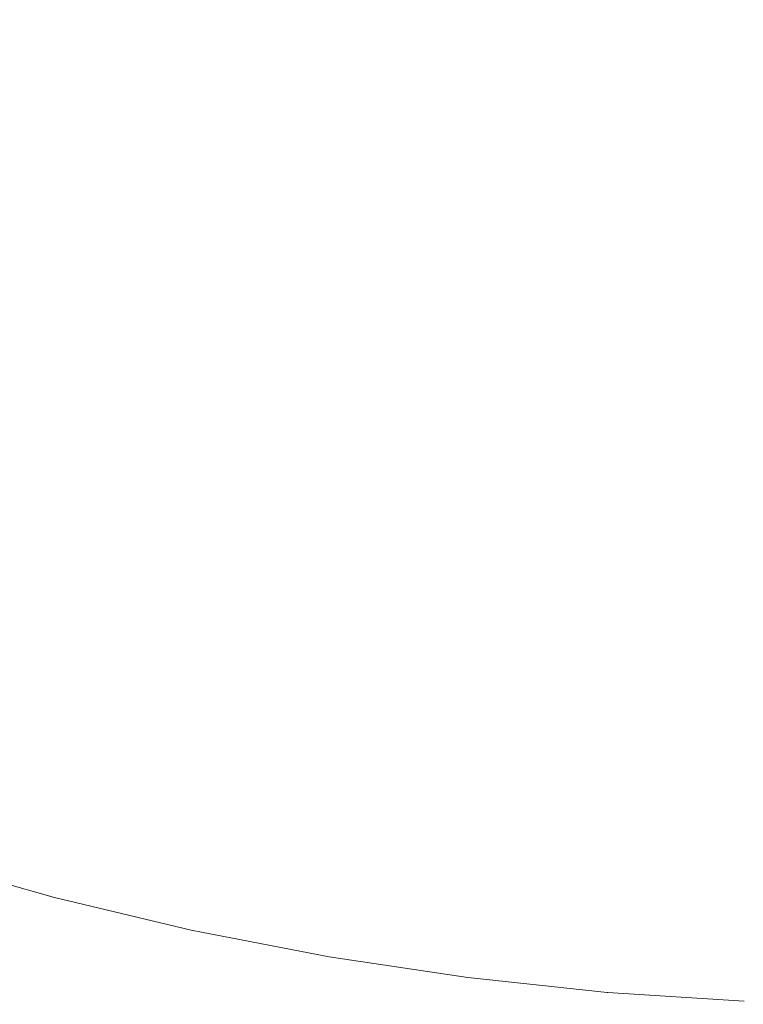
# Model space of a CAD drawing. Header units: centimetres. Extents: x -26 to 27.3, y -25.3 to -23.5.
# Tile 73 of 200: x -7.9431 to -7.8994, y -24.9599 to -24.9004. Entities that reach past the tile are written whole.
import ezdxf

# ---------------------------------------------------------------- set-up
doc = ezdxf.new("R2010")
doc.units = ezdxf.units.CM
doc.header["$LTSCALE"] = 2.54
doc.layers.add('Lucido design-1', color=7, linetype='Continuous')

# ---------------------------------------------------------------- blocks, each defined once
blk = doc.blocks.new('Gruppo-4-1')
at = {"color": 7, "linetype": 'Continuous', "lineweight": 9}
blk.add_3dface([(-25.890647, -23.559888, -349.282667), (-25.890647, -25.159888, -349.282667), (27.209353, -25.159888, -349.282667), (27.209353, -23.559888, -349.282667)], dxfattribs=at)
for points, invisible_edges in [([(-7.921044, -24.900932, -349.693006), (-7.927003, -24.899515, -349.693006), (-7.92605, -24.895854, -349.691235), (-7.920247, -24.897234, -349.691235)], 15), ([(-7.93398, -24.901386, -349.694931), (-7.939947, -24.899419, -349.694931), (-7.938713, -24.895928, -349.693006), (-7.932896, -24.897846, -349.693006)], 15), ([(-7.941151, -24.902829, -349.697008), (-7.947172, -24.900556, -349.697008), (-7.945824, -24.897201, -349.694931), (-7.939947, -24.899419, -349.694931)], 15), ([(-7.915031, -24.902095, -349.693006), (-7.921044, -24.900932, -349.693006), (-7.920247, -24.897234, -349.691235), (-7.914391, -24.898366, -349.691235)], 15), ([(-7.927936, -24.903098, -349.694931), (-7.93398, -24.901386, -349.694931), (-7.932896, -24.897846, -349.693006), (-7.927003, -24.899515, -349.693006)], 15), ([(-7.908973, -24.903001, -349.693006), (-7.915031, -24.902095, -349.693006), (-7.914391, -24.898366, -349.691235), (-7.908493, -24.899249, -349.691235)], 15), ([(-7.935039, -24.904843, -349.697008), (-7.941151, -24.902829, -349.697008), (-7.939947, -24.899419, -349.694931), (-7.93398, -24.901386, -349.694931)], 15), ([(-7.902883, -24.90365, -349.693006), (-7.908973, -24.903001, -349.693006), (-7.908493, -24.899249, -349.691235), (-7.902562, -24.899881, -349.691235)], 15), ([(-7.921824, -24.904551, -349.694931), (-7.927936, -24.903098, -349.694931), (-7.927003, -24.899515, -349.693006), (-7.921044, -24.900932, -349.693006)], 15), ([(-7.896771, -24.90404, -349.693006), (-7.902883, -24.90365, -349.693006), (-7.902562, -24.899881, -349.691235), (-7.89661, -24.90026, -349.691235)], 15), ([(-7.942325, -24.90615, -349.699231), (-7.948486, -24.903825, -349.699231), (-7.947172, -24.900556, -349.697008), (-7.941151, -24.902829, -349.697008)], 15), ([(-7.915657, -24.905744, -349.694931), (-7.921824, -24.904551, -349.694931), (-7.921044, -24.900932, -349.693006), (-7.915031, -24.902095, -349.693006)], 15), ([(-7.928847, -24.906597, -349.697008), (-7.935039, -24.904843, -349.697008), (-7.93398, -24.901386, -349.694931), (-7.927936, -24.903098, -349.694931)], 15), ([(-7.909444, -24.906674, -349.694931), (-7.915657, -24.905744, -349.694931), (-7.915031, -24.902095, -349.693006), (-7.908973, -24.903001, -349.693006)], 15), ([(-7.936071, -24.908212, -349.699231), (-7.942325, -24.90615, -349.699231), (-7.941151, -24.902829, -349.697008), (-7.935039, -24.904843, -349.697008)], 15), ([(-7.903197, -24.907339, -349.694931), (-7.909444, -24.906674, -349.694931), (-7.908973, -24.903001, -349.693006), (-7.902883, -24.90365, -349.693006)], 15), ([(-7.922586, -24.908086, -349.697008), (-7.928847, -24.906597, -349.697008), (-7.927936, -24.903098, -349.694931), (-7.921824, -24.904551, -349.694931)], 15), ([(-7.943465, -24.909379, -349.701598), (-7.949762, -24.907002, -349.701598), (-7.948486, -24.903825, -349.699231), (-7.942325, -24.90615, -349.699231)], 15), ([(-7.896928, -24.907739, -349.694931), (-7.903197, -24.907339, -349.694931), (-7.902883, -24.90365, -349.693006), (-7.896771, -24.90404, -349.693006)], 15), ([(-7.916268, -24.909308, -349.697008), (-7.922586, -24.908086, -349.697008), (-7.921824, -24.904551, -349.694931), (-7.915657, -24.905744, -349.694931)], 15), ([(-7.929735, -24.910006, -349.699231), (-7.936071, -24.908212, -349.699231), (-7.935039, -24.904843, -349.697008), (-7.928847, -24.906597, -349.697008)], 15), ([(-7.909903, -24.91026, -349.697008), (-7.916268, -24.909308, -349.697008), (-7.915657, -24.905744, -349.694931), (-7.909444, -24.906674, -349.694931)], 15), ([(-7.937073, -24.911486, -349.701598), (-7.943465, -24.909379, -349.701598), (-7.942325, -24.90615, -349.699231), (-7.936071, -24.908212, -349.699231)], 15), ([(-7.923328, -24.91153, -349.699231), (-7.929735, -24.910006, -349.699231), (-7.928847, -24.906597, -349.697008), (-7.922586, -24.908086, -349.697008)], 15), ([(-7.903504, -24.910942, -349.697008), (-7.909903, -24.91026, -349.697008), (-7.909444, -24.906674, -349.694931), (-7.903197, -24.907339, -349.694931)], 15), ([(-7.897081, -24.911352, -349.697008), (-7.903504, -24.910942, -349.697008), (-7.903197, -24.907339, -349.694931), (-7.896928, -24.907739, -349.694931)], 15), ([(-7.930597, -24.91332, -349.701598), (-7.937073, -24.911486, -349.701598), (-7.936071, -24.908212, -349.699231), (-7.929735, -24.910006, -349.699231)], 15), ([(-7.916863, -24.91278, -349.699231), (-7.923328, -24.91153, -349.699231), (-7.922586, -24.908086, -349.697008), (-7.916268, -24.909308, -349.697008)], 15), ([(-7.938045, -24.91466, -349.704102), (-7.944571, -24.912509, -349.704102), (-7.943465, -24.909379, -349.701598), (-7.937073, -24.911486, -349.701598)], 15), ([(-7.91035, -24.913755, -349.699231), (-7.916863, -24.91278, -349.699231), (-7.916268, -24.909308, -349.697008), (-7.909903, -24.91026, -349.697008)], 15), ([(-7.92405, -24.914877, -349.701598), (-7.930597, -24.91332, -349.701598), (-7.929735, -24.910006, -349.699231), (-7.923328, -24.91153, -349.699231)], 15), ([(-7.903802, -24.914452, -349.699231), (-7.91035, -24.913755, -349.699231), (-7.909903, -24.91026, -349.697008), (-7.903504, -24.910942, -349.697008)], 15), ([(-7.897231, -24.914871, -349.699231), (-7.903802, -24.914452, -349.699231), (-7.903504, -24.910942, -349.697008), (-7.897081, -24.911352, -349.697008)], 15), ([(-7.931434, -24.916532, -349.704102), (-7.938045, -24.91466, -349.704102), (-7.937073, -24.911486, -349.701598), (-7.930597, -24.91332, -349.701598)], 15), ([(-7.917442, -24.916155, -349.701598), (-7.92405, -24.914877, -349.701598), (-7.923328, -24.91153, -349.699231), (-7.916863, -24.91278, -349.699231)], 15), ([(-7.938986, -24.91773, -349.70674), (-7.945641, -24.915536, -349.70674), (-7.944571, -24.912509, -349.704102), (-7.938045, -24.91466, -349.704102)], 15), ([(-7.910785, -24.917151, -349.701598), (-7.917442, -24.916155, -349.701598), (-7.916863, -24.91278, -349.699231), (-7.91035, -24.913755, -349.699231)], 15), ([(-7.924749, -24.918122, -349.704102), (-7.931434, -24.916532, -349.704102), (-7.930597, -24.91332, -349.701598), (-7.92405, -24.914877, -349.701598)], 15), ([(-7.904093, -24.917864, -349.701598), (-7.910785, -24.917151, -349.701598), (-7.91035, -24.913755, -349.699231), (-7.903802, -24.914452, -349.699231)], 15), ([(-7.932243, -24.919639, -349.70674), (-7.938986, -24.91773, -349.70674), (-7.938045, -24.91466, -349.704102), (-7.931434, -24.916532, -349.704102)], 15), ([(-7.918003, -24.919427, -349.704102), (-7.924749, -24.918122, -349.704102), (-7.92405, -24.914877, -349.701598), (-7.917442, -24.916155, -349.701598)], 15), ([(-7.897376, -24.918293, -349.701598), (-7.904093, -24.917864, -349.701598), (-7.903802, -24.914452, -349.699231), (-7.897231, -24.914871, -349.699231)], 15), ([(-7.939892, -24.920689, -349.709506), (-7.946672, -24.918454, -349.709506), (-7.945641, -24.915536, -349.70674), (-7.938986, -24.91773, -349.70674)], 15), ([(-7.925425, -24.921261, -349.70674), (-7.932243, -24.919639, -349.70674), (-7.931434, -24.916532, -349.704102), (-7.924749, -24.918122, -349.704102)], 15), ([(-7.911207, -24.920444, -349.704102), (-7.918003, -24.919427, -349.704102), (-7.917442, -24.916155, -349.701598), (-7.910785, -24.917151, -349.701598)], 15), ([(-7.904374, -24.921172, -349.704102), (-7.911207, -24.920444, -349.704102), (-7.910785, -24.917151, -349.701598), (-7.904093, -24.917864, -349.701598)], 15), ([(-7.933023, -24.922634, -349.709506), (-7.939892, -24.920689, -349.709506), (-7.938986, -24.91773, -349.70674), (-7.932243, -24.919639, -349.70674)], 15), ([(-7.897517, -24.92161, -349.704102), (-7.904374, -24.921172, -349.704102), (-7.904093, -24.917864, -349.701598), (-7.897376, -24.918293, -349.701598)], 15), ([(-7.940635, -24.923116, -349.711956), (-7.947518, -24.920847, -349.711956), (-7.946672, -24.918454, -349.709506), (-7.939892, -24.920689, -349.709506)], 15), ([(-7.918545, -24.922591, -349.70674), (-7.925425, -24.921261, -349.70674), (-7.924749, -24.918122, -349.704102), (-7.918003, -24.919427, -349.704102)], 15), ([(-7.926078, -24.924286, -349.709506), (-7.933023, -24.922634, -349.709506), (-7.932243, -24.919639, -349.70674), (-7.925425, -24.921261, -349.70674)], 15), ([(-7.911615, -24.923629, -349.70674), (-7.918545, -24.922591, -349.70674), (-7.918003, -24.919427, -349.704102), (-7.911207, -24.920444, -349.704102)], 15), ([(-7.941475, -24.925859, -349.714947), (-7.948473, -24.923552, -349.714947), (-7.947518, -24.920847, -349.711956), (-7.940635, -24.923116, -349.711956)], 15), ([(-7.933662, -24.92509, -349.711956), (-7.940635, -24.923116, -349.711956), (-7.939892, -24.920689, -349.709506), (-7.933023, -24.922634, -349.709506)], 15), ([(-7.904647, -24.924371, -349.70674), (-7.911615, -24.923629, -349.70674), (-7.911207, -24.920444, -349.704102), (-7.904374, -24.921172, -349.704102)], 15), ([(-7.919068, -24.925642, -349.709506), (-7.926078, -24.924286, -349.709506), (-7.925425, -24.921261, -349.70674), (-7.918545, -24.922591, -349.70674)], 15), ([(-7.897653, -24.924817, -349.70674), (-7.904647, -24.924371, -349.70674), (-7.904374, -24.921172, -349.704102), (-7.897517, -24.92161, -349.704102)], 15), ([(-7.926612, -24.926767, -349.711956), (-7.933662, -24.92509, -349.711956), (-7.933023, -24.922634, -349.709506), (-7.926078, -24.924286, -349.709506)], 15), ([(-7.912008, -24.926699, -349.709506), (-7.919068, -24.925642, -349.709506), (-7.918545, -24.922591, -349.70674), (-7.911615, -24.923629, -349.70674)], 15), ([(-7.934385, -24.927867, -349.714947), (-7.941475, -24.925859, -349.714947), (-7.940635, -24.923116, -349.711956), (-7.933662, -24.92509, -349.711956)], 15), ([(-7.942278, -24.92848, -349.718051), (-7.949386, -24.926137, -349.718051), (-7.948473, -24.923552, -349.714947), (-7.941475, -24.925859, -349.714947)], 15), ([(-7.904909, -24.927455, -349.709506), (-7.912008, -24.926699, -349.709506), (-7.911615, -24.923629, -349.70674), (-7.904647, -24.924371, -349.70674)], 15), ([(-7.919497, -24.928143, -349.711956), (-7.926612, -24.926767, -349.711956), (-7.926078, -24.924286, -349.709506), (-7.919068, -24.925642, -349.709506)], 15), ([(-7.897784, -24.927909, -349.709506), (-7.904909, -24.927455, -349.709506), (-7.904647, -24.924371, -349.70674), (-7.897653, -24.924817, -349.70674)], 15), ([(-7.927217, -24.929572, -349.714947), (-7.934385, -24.927867, -349.714947), (-7.933662, -24.92509, -349.711956), (-7.926612, -24.926767, -349.711956)], 15), ([(-7.943041, -24.930973, -349.721263), (-7.950255, -24.928595, -349.721263), (-7.949386, -24.926137, -349.718051), (-7.942278, -24.92848, -349.718051)], 15), ([(-7.935076, -24.930519, -349.718051), (-7.942278, -24.92848, -349.718051), (-7.941475, -24.925859, -349.714947), (-7.934385, -24.927867, -349.714947)], 15), ([(-7.91233, -24.929216, -349.711956), (-7.919497, -24.928143, -349.711956), (-7.919068, -24.925642, -349.709506), (-7.912008, -24.926699, -349.709506)], 15), ([(-7.919982, -24.930971, -349.714947), (-7.927217, -24.929572, -349.714947), (-7.926612, -24.926767, -349.711956), (-7.919497, -24.928143, -349.711956)], 15), ([(-7.905124, -24.929984, -349.711956), (-7.91233, -24.929216, -349.711956), (-7.912008, -24.926699, -349.709506), (-7.904909, -24.927455, -349.709506)], 15), ([(-7.927794, -24.932251, -349.718051), (-7.935076, -24.930519, -349.718051), (-7.934385, -24.927867, -349.714947), (-7.927217, -24.929572, -349.714947)], 15), ([(-7.897892, -24.930445, -349.711956), (-7.905124, -24.929984, -349.711956), (-7.904909, -24.927455, -349.709506), (-7.897784, -24.927909, -349.709506)], 15), ([(-7.943765, -24.933335, -349.724578), (-7.951078, -24.930925, -349.724578), (-7.950255, -24.928595, -349.721263), (-7.943041, -24.930973, -349.721263)], 15), ([(-7.935733, -24.933043, -349.721263), (-7.943041, -24.930973, -349.721263), (-7.942278, -24.92848, -349.718051), (-7.935076, -24.930519, -349.718051)], 15), ([(-7.912695, -24.932062, -349.714947), (-7.919982, -24.930971, -349.714947), (-7.919497, -24.928143, -349.711956), (-7.91233, -24.929216, -349.711956)], 15), ([(-7.920445, -24.933672, -349.718051), (-7.927794, -24.932251, -349.718051), (-7.927217, -24.929572, -349.714947), (-7.919982, -24.930971, -349.714947)], 15), ([(-7.905368, -24.932842, -349.714947), (-7.912695, -24.932062, -349.714947), (-7.91233, -24.929216, -349.711956), (-7.905124, -24.929984, -349.711956)], 15), ([(-7.898014, -24.933311, -349.714947), (-7.905368, -24.932842, -349.714947), (-7.905124, -24.929984, -349.711956), (-7.897892, -24.930445, -349.711956)], 15), ([(-7.936355, -24.935433, -349.724578), (-7.943765, -24.933335, -349.724578), (-7.943041, -24.930973, -349.721263), (-7.935733, -24.933043, -349.721263)], 15), ([(-7.928343, -24.9348, -349.721263), (-7.935733, -24.933043, -349.721263), (-7.935076, -24.930519, -349.718051), (-7.927794, -24.932251, -349.718051)], 15), ([(-7.913043, -24.93478, -349.718051), (-7.920445, -24.933672, -349.718051), (-7.919982, -24.930971, -349.714947), (-7.912695, -24.932062, -349.714947)], 15), ([(-7.9056, -24.935573, -349.718051), (-7.913043, -24.93478, -349.718051), (-7.912695, -24.932062, -349.714947), (-7.905368, -24.932842, -349.714947)], 15), ([(-7.920886, -24.936242, -349.721263), (-7.928343, -24.9348, -349.721263), (-7.927794, -24.932251, -349.718051), (-7.920445, -24.933672, -349.718051)], 15), ([(-7.936942, -24.937688, -349.727989), (-7.944447, -24.935563, -349.727989), (-7.943765, -24.933335, -349.724578), (-7.936355, -24.935433, -349.724578)], 15), ([(-7.928864, -24.937215, -349.724578), (-7.936355, -24.935433, -349.724578), (-7.935733, -24.933043, -349.721263), (-7.928343, -24.9348, -349.721263)], 15), ([(-7.89813, -24.93605, -349.718051), (-7.9056, -24.935573, -349.718051), (-7.905368, -24.932842, -349.714947), (-7.898014, -24.933311, -349.714947)], 15), ([(-7.913374, -24.937367, -349.721263), (-7.920886, -24.936242, -349.721263), (-7.920445, -24.933672, -349.718051), (-7.913043, -24.93478, -349.718051)], 15), ([(-7.921304, -24.938677, -349.724578), (-7.928864, -24.937215, -349.724578), (-7.928343, -24.9348, -349.721263), (-7.920886, -24.936242, -349.721263)], 15), ([(-7.905821, -24.938172, -349.721263), (-7.913374, -24.937367, -349.721263), (-7.913043, -24.93478, -349.718051), (-7.9056, -24.935573, -349.718051)], 15), ([(-7.937493, -24.939802, -349.731491), (-7.945086, -24.937652, -349.731491), (-7.944447, -24.935563, -349.727989), (-7.936942, -24.937688, -349.727989)], 15), ([(-7.929355, -24.939492, -349.727989), (-7.936942, -24.937688, -349.727989), (-7.936355, -24.935433, -349.724578), (-7.928864, -24.937215, -349.724578)], 15), ([(-7.898241, -24.938655, -349.721263), (-7.905821, -24.938172, -349.721263), (-7.9056, -24.935573, -349.718051), (-7.89813, -24.93605, -349.718051)], 15), ([(-7.913688, -24.939817, -349.724578), (-7.921304, -24.938677, -349.724578), (-7.920886, -24.936242, -349.721263), (-7.913374, -24.937367, -349.721263)], 15), ([(-7.921697, -24.940973, -349.727989), (-7.929355, -24.939492, -349.727989), (-7.928864, -24.937215, -349.724578), (-7.921304, -24.938677, -349.724578)], 15), ([(-7.906031, -24.940633, -349.724578), (-7.913688, -24.939817, -349.724578), (-7.913374, -24.937367, -349.721263), (-7.905821, -24.938172, -349.721263)], 15), ([(-7.938006, -24.941773, -349.735076), (-7.945683, -24.939599, -349.735076), (-7.945086, -24.937652, -349.731491), (-7.937493, -24.939802, -349.731491)], 15), ([(-7.929815, -24.941628, -349.731491), (-7.937493, -24.939802, -349.731491), (-7.936942, -24.937688, -349.727989), (-7.929355, -24.939492, -349.727989)], 15), ([(-7.913984, -24.942128, -349.727989), (-7.921697, -24.940973, -349.727989), (-7.921304, -24.938677, -349.724578), (-7.913688, -24.939817, -349.724578)], 15), ([(-7.898346, -24.941123, -349.724578), (-7.906031, -24.940633, -349.724578), (-7.905821, -24.938172, -349.721263), (-7.898241, -24.938655, -349.721263)], 15), ([(-7.938481, -24.943598, -349.738739), (-7.946235, -24.941402, -349.738739), (-7.945683, -24.939599, -349.735076), (-7.938006, -24.941773, -349.735076)], 15), ([(-7.930244, -24.943619, -349.735076), (-7.938006, -24.941773, -349.735076), (-7.937493, -24.939802, -349.731491), (-7.929815, -24.941628, -349.731491)], 15), ([(-7.922066, -24.943127, -349.731491), (-7.929815, -24.941628, -349.731491), (-7.929355, -24.939492, -349.727989), (-7.921697, -24.940973, -349.727989)], 15), ([(-7.906228, -24.942954, -349.727989), (-7.913984, -24.942128, -349.727989), (-7.913688, -24.939817, -349.724578), (-7.906031, -24.940633, -349.724578)], 15), ([(-7.914261, -24.944295, -349.731491), (-7.922066, -24.943127, -349.731491), (-7.921697, -24.940973, -349.727989), (-7.913984, -24.942128, -349.727989)], 15), ([(-7.898445, -24.94345, -349.727989), (-7.906228, -24.942954, -349.727989), (-7.906031, -24.940633, -349.724578), (-7.898346, -24.941123, -349.724578)], 15), ([(-7.938918, -24.945274, -349.742473), (-7.946742, -24.943058, -349.742473), (-7.946235, -24.941402, -349.738739), (-7.938481, -24.943598, -349.738739)], 15), ([(-7.922411, -24.945134, -349.735076), (-7.930244, -24.943619, -349.735076), (-7.929815, -24.941628, -349.731491), (-7.922066, -24.943127, -349.731491)], 15), ([(-7.930641, -24.945462, -349.738739), (-7.938481, -24.943598, -349.738739), (-7.938006, -24.941773, -349.735076), (-7.930244, -24.943619, -349.735076)], 15), ([(-7.906413, -24.945131, -349.731491), (-7.914261, -24.944295, -349.731491), (-7.913984, -24.942128, -349.727989), (-7.906228, -24.942954, -349.727989)], 15), ([(-7.939315, -24.946798, -349.746272), (-7.947203, -24.944564, -349.746272), (-7.946742, -24.943058, -349.742473), (-7.938918, -24.945274, -349.742473)], 15), ([(-7.91452, -24.946315, -349.735076), (-7.922411, -24.945134, -349.735076), (-7.922066, -24.943127, -349.731491), (-7.914261, -24.944295, -349.731491)], 15), ([(-7.898537, -24.945633, -349.731491), (-7.906413, -24.945131, -349.731491), (-7.906228, -24.942954, -349.727989), (-7.898445, -24.94345, -349.727989)], 15), ([(-7.931006, -24.947155, -349.742473), (-7.938918, -24.945274, -349.742473), (-7.938481, -24.943598, -349.738739), (-7.930641, -24.945462, -349.738739)], 15), ([(-7.922729, -24.946993, -349.738739), (-7.930641, -24.945462, -349.738739), (-7.930244, -24.943619, -349.735076), (-7.922411, -24.945134, -349.735076)], 15), ([(-7.939672, -24.948169, -349.75013), (-7.947618, -24.945919, -349.75013), (-7.947203, -24.944564, -349.746272), (-7.939315, -24.946798, -349.746272)], 15), ([(-7.906586, -24.94716, -349.735076), (-7.91452, -24.946315, -349.735076), (-7.914261, -24.944295, -349.731491), (-7.906413, -24.945131, -349.731491)], 15), ([(-7.914759, -24.948186, -349.738739), (-7.922729, -24.946993, -349.738739), (-7.922411, -24.945134, -349.735076), (-7.91452, -24.946315, -349.735076)], 15), ([(-7.898624, -24.947668, -349.735076), (-7.906586, -24.94716, -349.735076), (-7.906413, -24.945131, -349.731491), (-7.898537, -24.945633, -349.731491)], 15), ([(-7.931338, -24.948695, -349.746272), (-7.939315, -24.946798, -349.746272), (-7.938918, -24.945274, -349.742473), (-7.931006, -24.947155, -349.742473)], 15), ([(-7.923022, -24.948699, -349.742473), (-7.931006, -24.947155, -349.742473), (-7.930641, -24.945462, -349.738739), (-7.922729, -24.946993, -349.738739)], 15), ([(-7.939988, -24.949384, -349.754038), (-7.947986, -24.947119, -349.754038), (-7.947618, -24.945919, -349.75013), (-7.939672, -24.948169, -349.75013)], 15), ([(-7.906746, -24.949039, -349.738739), (-7.914759, -24.948186, -349.738739), (-7.91452, -24.946315, -349.735076), (-7.906586, -24.94716, -349.735076)], 15), ([(-7.931636, -24.95008, -349.75013), (-7.939672, -24.948169, -349.75013), (-7.939315, -24.946798, -349.746272), (-7.931338, -24.948695, -349.746272)], 15), ([(-7.914979, -24.949903, -349.742473), (-7.923022, -24.948699, -349.742473), (-7.922729, -24.946993, -349.738739), (-7.914759, -24.948186, -349.738739)], 15), ([(-7.940263, -24.950442, -349.757992), (-7.948306, -24.948165, -349.757992), (-7.947986, -24.947119, -349.754038), (-7.939988, -24.949384, -349.754038)], 15), ([(-7.923288, -24.950252, -349.746272), (-7.931338, -24.948695, -349.746272), (-7.931006, -24.947155, -349.742473), (-7.923022, -24.948699, -349.742473)], 15), ([(-7.898704, -24.949552, -349.738739), (-7.906746, -24.949039, -349.738739), (-7.906586, -24.94716, -349.735076), (-7.898624, -24.947668, -349.735076)], 15), ([(-7.940498, -24.951342, -349.761983), (-7.948578, -24.949054, -349.761983), (-7.948306, -24.948165, -349.757992), (-7.940263, -24.950442, -349.757992)], 15), ([(-7.931901, -24.951308, -349.754038), (-7.939988, -24.949384, -349.754038), (-7.939672, -24.948169, -349.75013), (-7.931636, -24.95008, -349.75013)], 15), ([(-7.906893, -24.950765, -349.742473), (-7.914979, -24.949903, -349.742473), (-7.914759, -24.948186, -349.738739), (-7.906746, -24.949039, -349.738739)], 15), ([(-7.923528, -24.951648, -349.75013), (-7.931636, -24.95008, -349.75013), (-7.931338, -24.948695, -349.746272), (-7.923288, -24.950252, -349.746272)], 15), ([(-7.915179, -24.951466, -349.746272), (-7.923288, -24.950252, -349.746272), (-7.923022, -24.948699, -349.742473), (-7.914979, -24.949903, -349.742473)], 15), ([(-7.94069, -24.952082, -349.766006), (-7.948802, -24.949785, -349.766006), (-7.948578, -24.949054, -349.761983), (-7.940498, -24.951342, -349.761983)], 15), ([(-7.932131, -24.952376, -349.757992), (-7.940263, -24.950442, -349.757992), (-7.939988, -24.949384, -349.754038), (-7.931901, -24.951308, -349.754038)], 15), ([(-7.898777, -24.951282, -349.742473), (-7.906893, -24.950765, -349.742473), (-7.906746, -24.949039, -349.738739), (-7.898704, -24.949552, -349.738739)], 15), ([(-7.940841, -24.952662, -349.770053), (-7.948978, -24.950358, -349.770053), (-7.948802, -24.949785, -349.766006), (-7.94069, -24.952082, -349.766006)], 15), ([(-7.907027, -24.952334, -349.746272), (-7.915179, -24.951466, -349.746272), (-7.914979, -24.949903, -349.742473), (-7.906893, -24.950765, -349.742473)], 15), ([(-7.94095, -24.95308, -349.774117), (-7.949104, -24.950771, -349.774117), (-7.948978, -24.950358, -349.770053), (-7.940841, -24.952662, -349.770053)], 15), ([(-7.932327, -24.953285, -349.761983), (-7.940498, -24.951342, -349.761983), (-7.940263, -24.950442, -349.757992), (-7.932131, -24.952376, -349.757992)], 15), ([(-7.92374, -24.952886, -349.754038), (-7.931901, -24.951308, -349.754038), (-7.931636, -24.95008, -349.75013), (-7.923528, -24.951648, -349.75013)], 15), ([(-7.915359, -24.952871, -349.75013), (-7.923528, -24.951648, -349.75013), (-7.923288, -24.950252, -349.746272), (-7.915179, -24.951466, -349.746272)], 15), ([(-7.941087, -24.953607, -349.988627), (-7.949264, -24.951291, -349.988627), (-7.949217, -24.95114, -349.984639), (-7.941048, -24.953453, -349.984639)], 15), ([(-7.94813, -24.951427, -349.982667), (-7.941043, -24.953435, -349.982667), (-7.941048, -24.953453, -349.984639), (-7.949217, -24.95114, -349.984639)], 14), ([(-7.941042, -24.953433, -349.782122), (-7.949211, -24.95112, -349.782122), (-7.949182, -24.951026, -349.778192), (-7.941017, -24.953338, -349.778192)], 15), ([(-7.949211, -24.95112, -349.782122), (-7.941042, -24.953433, -349.782122), (-7.941043, -24.953435, -349.782667), (-7.94813, -24.951427, -349.782667)], 11), ([(-7.941017, -24.953338, -349.778192), (-7.949182, -24.951026, -349.778192), (-7.949104, -24.950771, -349.774117), (-7.94095, -24.95308, -349.774117)], 15), ([(-7.898844, -24.952856, -349.746272), (-7.907027, -24.952334, -349.746272), (-7.906893, -24.950765, -349.742473), (-7.898777, -24.951282, -349.742473)], 15), ([(-7.941288, -24.954377, -349.996586), (-7.949497, -24.952052, -349.996586), (-7.949357, -24.951595, -349.992612), (-7.941168, -24.953914, -349.992612)], 15), ([(-7.941168, -24.953914, -349.992612), (-7.949357, -24.951595, -349.992612), (-7.949264, -24.951291, -349.988627), (-7.941087, -24.953607, -349.988627)], 15), ([(-7.941043, -24.953435, -349.982667), (-7.94813, -24.951427, -349.982667), (-7.94813, -24.951427, -349.782667), (-7.941043, -24.953435, -349.782667)], 10), ([(-7.932488, -24.954033, -349.766006), (-7.94069, -24.952082, -349.766006), (-7.940498, -24.951342, -349.761983), (-7.932327, -24.953285, -349.761983)], 15), ([(-7.923925, -24.953964, -349.757992), (-7.932131, -24.952376, -349.757992), (-7.931901, -24.951308, -349.754038), (-7.92374, -24.952886, -349.754038)], 15), ([(-7.915519, -24.954117, -349.754038), (-7.92374, -24.952886, -349.754038), (-7.923528, -24.951648, -349.75013), (-7.915359, -24.952871, -349.75013)], 15), ([(-7.907147, -24.953746, -349.75013), (-7.915359, -24.952871, -349.75013), (-7.915179, -24.951466, -349.746272), (-7.907027, -24.952334, -349.746272)], 15), ([(-7.941448, -24.954993, -350.000543), (-7.949683, -24.952662, -350.000543), (-7.949497, -24.952052, -349.996586), (-7.941288, -24.954377, -349.996586)], 15), ([(-7.932615, -24.954618, -349.770053), (-7.940841, -24.952662, -349.770053), (-7.94069, -24.952082, -349.766006), (-7.932488, -24.954033, -349.766006)], 15), ([(-7.924082, -24.95488, -349.761983), (-7.932327, -24.953285, -349.761983), (-7.932131, -24.952376, -349.757992), (-7.923925, -24.953964, -349.757992)], 15), ([(-7.898904, -24.954271, -349.75013), (-7.907147, -24.953746, -349.75013), (-7.907027, -24.952334, -349.746272), (-7.898844, -24.952856, -349.746272)], 15), ([(-7.941649, -24.955764, -350.004477), (-7.949916, -24.953423, -350.004477), (-7.949683, -24.952662, -350.000543), (-7.941448, -24.954993, -350.000543)], 15), ([(-7.932706, -24.955041, -349.774117), (-7.94095, -24.95308, -349.774117), (-7.940841, -24.952662, -349.770053), (-7.932615, -24.954618, -349.770053)], 15), ([(-7.915658, -24.955201, -349.757992), (-7.923925, -24.953964, -349.757992), (-7.92374, -24.952886, -349.754038), (-7.915519, -24.954117, -349.754038)], 15), ([(-7.907253, -24.954997, -349.754038), (-7.915519, -24.954117, -349.754038), (-7.915359, -24.952871, -349.75013), (-7.907147, -24.953746, -349.75013)], 15), ([(-7.94189, -24.956689, -350.00838), (-7.950196, -24.954336, -350.00838), (-7.949916, -24.953423, -350.004477), (-7.941649, -24.955764, -350.004477)], 15), ([(-7.93282, -24.955573, -349.988627), (-7.941087, -24.953607, -349.988627), (-7.941048, -24.953453, -349.984639), (-7.932787, -24.955418, -349.984639)], 15), ([(-7.941048, -24.953453, -349.984639), (-7.941043, -24.953435, -349.982667), (-7.940186, -24.953638, -349.982667)], 9), ([(-7.940186, -24.953638, -349.982667), (-7.932783, -24.955399, -349.982667), (-7.932787, -24.955418, -349.984639), (-7.941048, -24.953453, -349.984639)], 14), ([(-7.940186, -24.953638, -349.782667), (-7.941043, -24.953435, -349.782667), (-7.941042, -24.953433, -349.782122)], 10), ([(-7.941043, -24.953435, -349.782667), (-7.940186, -24.953638, -349.782667), (-7.940186, -24.953638, -349.982667), (-7.941043, -24.953435, -349.982667)], 10), ([(-7.932783, -24.955398, -349.782122), (-7.941042, -24.953433, -349.782122), (-7.941017, -24.953338, -349.778192), (-7.932762, -24.955301, -349.778192)], 15), ([(-7.941042, -24.953433, -349.782122), (-7.932783, -24.955398, -349.782122), (-7.932783, -24.955399, -349.782667), (-7.940186, -24.953638, -349.782667)], 11), ([(-7.932762, -24.955301, -349.778192), (-7.941017, -24.953338, -349.778192), (-7.94095, -24.95308, -349.774117), (-7.932706, -24.955041, -349.774117)], 15), ([(-7.924211, -24.955634, -349.766006), (-7.932488, -24.954033, -349.766006), (-7.932327, -24.953285, -349.761983), (-7.924082, -24.95488, -349.761983)], 15), ([(-7.932988, -24.956351, -349.996586), (-7.941288, -24.954377, -349.996586), (-7.941168, -24.953914, -349.992612), (-7.932887, -24.955884, -349.992612)], 15), ([(-7.932887, -24.955884, -349.992612), (-7.941168, -24.953914, -349.992612), (-7.941087, -24.953607, -349.988627), (-7.93282, -24.955573, -349.988627)], 15), ([(-7.932783, -24.955399, -349.982667), (-7.940186, -24.953638, -349.982667), (-7.940186, -24.953638, -349.782667), (-7.932783, -24.955399, -349.782667)], 10), ([(-7.924312, -24.956224, -349.770053), (-7.932615, -24.954618, -349.770053), (-7.932488, -24.954033, -349.766006), (-7.924211, -24.955634, -349.766006)], 15), ([(-7.915776, -24.956123, -349.761983), (-7.924082, -24.95488, -349.761983), (-7.923925, -24.953964, -349.757992), (-7.915658, -24.955201, -349.757992)], 15), ([(-7.907346, -24.956087, -349.757992), (-7.915658, -24.955201, -349.757992), (-7.915519, -24.954117, -349.754038), (-7.907253, -24.954997, -349.754038)], 15), ([(-7.898958, -24.955526, -349.754038), (-7.907253, -24.954997, -349.754038), (-7.907147, -24.953746, -349.75013), (-7.898904, -24.954271, -349.75013)], 15), ([(-7.94217, -24.957765, -350.012247), (-7.950522, -24.9554, -350.012247), (-7.950196, -24.954336, -350.00838), (-7.94189, -24.956689, -350.00838)], 15), ([(-7.933122, -24.956974, -350.000543), (-7.941448, -24.954993, -350.000543), (-7.941288, -24.954377, -349.996586), (-7.932988, -24.956351, -349.996586)], 15), ([(-7.924385, -24.95665, -349.774117), (-7.932706, -24.955041, -349.774117), (-7.932615, -24.954618, -349.770053), (-7.924312, -24.956224, -349.770053)], 15), ([(-7.93329, -24.957752, -350.004477), (-7.941649, -24.955764, -350.004477), (-7.941448, -24.954993, -350.000543), (-7.933122, -24.956974, -350.000543)], 15), ([(-7.924447, -24.95701, -349.782122), (-7.932783, -24.955398, -349.782122), (-7.932762, -24.955301, -349.778192), (-7.92443, -24.956912, -349.778192)], 15), ([(-7.92443, -24.956912, -349.778192), (-7.932762, -24.955301, -349.778192), (-7.932706, -24.955041, -349.774117), (-7.924385, -24.95665, -349.774117)], 15), ([(-7.915873, -24.956882, -349.766006), (-7.924211, -24.955634, -349.766006), (-7.924082, -24.95488, -349.761983), (-7.915776, -24.956123, -349.761983)], 15), ([(-7.907425, -24.957013, -349.761983), (-7.915776, -24.956123, -349.761983), (-7.915658, -24.955201, -349.757992), (-7.907346, -24.956087, -349.757992)], 15), ([(-7.899004, -24.956619, -349.757992), (-7.907346, -24.956087, -349.757992), (-7.907253, -24.954997, -349.754038), (-7.898958, -24.955526, -349.754038)], 15), ([(-7.94249, -24.958993, -350.01607), (-7.950893, -24.956613, -350.01607), (-7.950522, -24.9554, -350.012247), (-7.94217, -24.957765, -350.012247)], 15), ([(-7.933491, -24.958686, -350.00838), (-7.94189, -24.956689, -350.00838), (-7.941649, -24.955764, -350.004477), (-7.93329, -24.957752, -350.004477)], 15), ([(-7.924612, -24.957971, -349.996586), (-7.932988, -24.956351, -349.996586), (-7.932887, -24.955884, -349.992612), (-7.924531, -24.9575, -349.992612)], 15), ([(-7.924531, -24.9575, -349.992612), (-7.932887, -24.955884, -349.992612), (-7.93282, -24.955573, -349.988627), (-7.924477, -24.957186, -349.988627)], 15), ([(-7.924477, -24.957186, -349.988627), (-7.93282, -24.955573, -349.988627), (-7.932787, -24.955418, -349.984639), (-7.92445, -24.95703, -349.984639)], 15), ([(-7.932787, -24.955418, -349.984639), (-7.932783, -24.955399, -349.982667), (-7.932151, -24.955521, -349.982667)], 9), ([(-7.932151, -24.955521, -349.982667), (-7.924447, -24.957011, -349.982667), (-7.92445, -24.95703, -349.984639), (-7.932787, -24.955418, -349.984639)], 14), ([(-7.932783, -24.955398, -349.782122), (-7.924447, -24.95701, -349.782122), (-7.924447, -24.957011, -349.782667), (-7.932151, -24.955521, -349.782667)], 11), ([(-7.932151, -24.955521, -349.782667), (-7.932783, -24.955399, -349.782667), (-7.932783, -24.955398, -349.782122)], 10), ([(-7.932783, -24.955399, -349.782667), (-7.932151, -24.955521, -349.782667), (-7.932151, -24.955521, -349.982667), (-7.932783, -24.955399, -349.982667)], 10), ([(-7.924447, -24.957011, -349.982667), (-7.932151, -24.955521, -349.982667), (-7.932151, -24.955521, -349.782667), (-7.924447, -24.957011, -349.782667)], 10), ([(-7.915949, -24.957476, -349.770053), (-7.924312, -24.956224, -349.770053), (-7.924211, -24.955634, -349.766006), (-7.915873, -24.956882, -349.766006)], 15), ([(-7.924719, -24.958599, -350.000543), (-7.933122, -24.956974, -350.000543), (-7.932988, -24.956351, -349.996586), (-7.924612, -24.957971, -349.996586)], 15), ([(-7.916004, -24.957905, -349.774117), (-7.924385, -24.95665, -349.774117), (-7.924312, -24.956224, -349.770053), (-7.915949, -24.957476, -349.770053)], 15), ([(-7.90749, -24.957775, -349.766006), (-7.915873, -24.956882, -349.766006), (-7.915776, -24.956123, -349.761983), (-7.907425, -24.957013, -349.761983)], 15), ([(-7.899043, -24.957547, -349.761983), (-7.907425, -24.957013, -349.761983), (-7.907346, -24.956087, -349.757992), (-7.899004, -24.956619, -349.757992)], 15), ([(-7.942849, -24.960371, -350.019843), (-7.95131, -24.957975, -350.019843), (-7.950893, -24.956613, -350.01607), (-7.94249, -24.958993, -350.01607)], 15), ([(-7.933726, -24.959774, -350.012247), (-7.94217, -24.957765, -350.012247), (-7.94189, -24.956689, -350.00838), (-7.933491, -24.958686, -350.00838)], 15), ([(-7.924854, -24.959384, -350.004477), (-7.93329, -24.957752, -350.004477), (-7.933122, -24.956974, -350.000543), (-7.924719, -24.958599, -350.000543)], 15), ([(-7.916073, -24.958444, -349.988627), (-7.924477, -24.957186, -349.988627), (-7.92445, -24.95703, -349.984639), (-7.916053, -24.958287, -349.984639)], 15), ([(-7.92445, -24.95703, -349.984639), (-7.924447, -24.957011, -349.982667), (-7.924038, -24.957072, -349.982667)], 9), ([(-7.924038, -24.957072, -349.982667), (-7.916051, -24.958268, -349.982667), (-7.916053, -24.958287, -349.984639), (-7.92445, -24.95703, -349.984639)], 14), ([(-7.91605, -24.958267, -349.782122), (-7.924447, -24.95701, -349.782122), (-7.92443, -24.956912, -349.778192), (-7.916038, -24.958169, -349.778192)], 15), ([(-7.924447, -24.95701, -349.782122), (-7.91605, -24.958267, -349.782122), (-7.916051, -24.958268, -349.782667), (-7.924038, -24.957072, -349.782667)], 11), ([(-7.924038, -24.957072, -349.782667), (-7.924447, -24.957011, -349.782667), (-7.924447, -24.95701, -349.782122)], 10), ([(-7.924447, -24.957011, -349.782667), (-7.924038, -24.957072, -349.782667), (-7.924038, -24.957072, -349.982667), (-7.924447, -24.957011, -349.982667)], 10), ([(-7.916038, -24.958169, -349.778192), (-7.92443, -24.956912, -349.778192), (-7.924385, -24.95665, -349.774117), (-7.916004, -24.957905, -349.774117)], 15), ([(-7.916051, -24.958268, -349.982667), (-7.924038, -24.957072, -349.982667), (-7.924038, -24.957072, -349.782667), (-7.916051, -24.958268, -349.782667)], 10), ([(-7.90754, -24.958372, -349.770053), (-7.915949, -24.957476, -349.770053), (-7.915873, -24.956882, -349.766006), (-7.90749, -24.957775, -349.766006)], 15), ([(-7.899076, -24.958311, -349.766006), (-7.90749, -24.957775, -349.766006), (-7.907425, -24.957013, -349.761983), (-7.899043, -24.957547, -349.761983)], 15), ([(-7.933993, -24.961014, -350.01607), (-7.94249, -24.958993, -350.01607), (-7.94217, -24.957765, -350.012247), (-7.933726, -24.959774, -350.012247)], 15), ([(-7.925015, -24.960325, -350.00838), (-7.933491, -24.958686, -350.00838), (-7.93329, -24.957752, -350.004477), (-7.924854, -24.959384, -350.004477)], 15), ([(-7.916174, -24.959234, -349.996586), (-7.924612, -24.957971, -349.996586), (-7.924531, -24.9575, -349.992612), (-7.916114, -24.95876, -349.992612)], 15), ([(-7.916114, -24.95876, -349.992612), (-7.924531, -24.9575, -349.992612), (-7.924477, -24.957186, -349.988627), (-7.916073, -24.958444, -349.988627)], 15), ([(-7.907577, -24.958803, -349.774117), (-7.916004, -24.957905, -349.774117), (-7.915949, -24.957476, -349.770053), (-7.90754, -24.958372, -349.770053)], 15), ([(-7.943246, -24.961896, -350.02356), (-7.951772, -24.959482, -350.02356), (-7.95131, -24.957975, -350.019843), (-7.942849, -24.960371, -350.019843)], 15), ([(-7.916255, -24.959866, -350.000543), (-7.924719, -24.958599, -350.000543), (-7.924612, -24.957971, -349.996586), (-7.916174, -24.959234, -349.996586)], 15), ([(-7.907623, -24.959345, -349.988627), (-7.916073, -24.958444, -349.988627), (-7.916053, -24.958287, -349.984639), (-7.90761, -24.959187, -349.984639)], 15), ([(-7.916053, -24.958287, -349.984639), (-7.916051, -24.958268, -349.982667), (-7.91586, -24.958288, -349.982667)], 9), ([(-7.90761, -24.959187, -349.984639), (-7.916053, -24.958287, -349.984639), (-7.91586, -24.958288, -349.982667), (-7.907632, -24.959165, -349.982667)], 11), ([(-7.91586, -24.958288, -349.782667), (-7.916051, -24.958268, -349.782667), (-7.91605, -24.958267, -349.782122)], 10), ([(-7.916051, -24.958268, -349.782667), (-7.91586, -24.958288, -349.782667), (-7.91586, -24.958288, -349.982667), (-7.916051, -24.958268, -349.982667)], 10), ([(-7.907608, -24.959166, -349.782122), (-7.91605, -24.958267, -349.782122), (-7.916038, -24.958169, -349.778192), (-7.9076, -24.959068, -349.778192)], 15), ([(-7.91605, -24.958267, -349.782122), (-7.907608, -24.959166, -349.782122), (-7.907632, -24.959165, -349.782667), (-7.91586, -24.958288, -349.782667)], 11), ([(-7.9076, -24.959068, -349.778192), (-7.916038, -24.958169, -349.778192), (-7.916004, -24.957905, -349.774117), (-7.907577, -24.958803, -349.774117)], 15), ([(-7.91586, -24.958288, -349.982667), (-7.91586, -24.958288, -349.782667), (-7.907632, -24.959165, -349.782667), (-7.907632, -24.959165, -349.982667)], 5), ([(-7.899101, -24.95891, -349.770053), (-7.90754, -24.958372, -349.770053), (-7.90749, -24.957775, -349.766006), (-7.899076, -24.958311, -349.766006)], 15), ([(-7.925203, -24.961422, -350.012247), (-7.933726, -24.959774, -350.012247), (-7.933491, -24.958686, -350.00838), (-7.925015, -24.960325, -350.00838)], 15), ([(-7.916356, -24.960656, -350.004477), (-7.924854, -24.959384, -350.004477), (-7.924719, -24.958599, -350.000543), (-7.916255, -24.959866, -350.000543)], 15), ([(-7.907691, -24.960137, -349.996586), (-7.916174, -24.959234, -349.996586), (-7.916114, -24.95876, -349.992612), (-7.90765, -24.959661, -349.992612)], 15), ([(-7.90765, -24.959661, -349.992612), (-7.916114, -24.95876, -349.992612), (-7.916073, -24.958444, -349.988627), (-7.907623, -24.959345, -349.988627)], 15), ([(-7.899131, -24.959608, -349.778192), (-7.9076, -24.959068, -349.778192), (-7.907577, -24.958803, -349.774117), (-7.89912, -24.959342, -349.774117)], 15), ([(-7.89912, -24.959342, -349.774117), (-7.907577, -24.958803, -349.774117), (-7.90754, -24.958372, -349.770053), (-7.899101, -24.95891, -349.770053)], 15), ([(-7.934293, -24.962406, -350.019843), (-7.942849, -24.960371, -350.019843), (-7.94249, -24.958993, -350.01607), (-7.933993, -24.961014, -350.01607)], 15), ([(-7.916478, -24.961603, -350.00838), (-7.925015, -24.960325, -350.00838), (-7.924854, -24.959384, -350.004477), (-7.916356, -24.960656, -350.004477)], 15), ([(-7.907745, -24.960773, -350.000543), (-7.916255, -24.959866, -350.000543), (-7.916174, -24.959234, -349.996586), (-7.907691, -24.960137, -349.996586)], 15), ([(-7.899156, -24.960203, -349.992612), (-7.90765, -24.959661, -349.992612), (-7.907623, -24.959345, -349.988627), (-7.899143, -24.959885, -349.988627)], 15), ([(-7.907632, -24.959165, -349.982667), (-7.907608, -24.959167, -349.982667), (-7.90761, -24.959187, -349.984639)], 10), ([(-7.907608, -24.959167, -349.982667), (-7.907632, -24.959165, -349.982667), (-7.907632, -24.959165, -349.782667), (-7.907608, -24.959167, -349.782667)], 10), ([(-7.907608, -24.959166, -349.782122), (-7.907608, -24.959167, -349.782667), (-7.907632, -24.959165, -349.782667)], 9), ([(-7.899143, -24.959885, -349.988627), (-7.907623, -24.959345, -349.988627), (-7.90761, -24.959187, -349.984639), (-7.899136, -24.959727, -349.984639)], 15), ([(-7.899136, -24.959727, -349.984639), (-7.90761, -24.959187, -349.984639), (-7.907608, -24.959167, -349.982667), (-7.899366, -24.959693, -349.982667)], 11), ([(-7.899135, -24.959706, -349.782122), (-7.907608, -24.959166, -349.782122), (-7.9076, -24.959068, -349.778192), (-7.899131, -24.959608, -349.778192)], 15), ([(-7.899366, -24.959693, -349.782667), (-7.907608, -24.959167, -349.782667), (-7.907608, -24.959166, -349.782122), (-7.899135, -24.959706, -349.782122)], 14), ([(-7.907608, -24.959167, -349.782667), (-7.899366, -24.959693, -349.782667), (-7.899366, -24.959693, -349.982667), (-7.907608, -24.959167, -349.982667)], 10), ([(-7.925418, -24.962672, -350.01607), (-7.933993, -24.961014, -350.01607), (-7.933726, -24.959774, -350.012247), (-7.925203, -24.961422, -350.012247)], 15), ([(-7.907812, -24.961566, -350.004477), (-7.916356, -24.960656, -350.004477), (-7.916255, -24.959866, -350.000543), (-7.907745, -24.960773, -350.000543)], 15), ([(-7.899177, -24.96068, -349.996586), (-7.907691, -24.960137, -349.996586), (-7.90765, -24.959661, -349.992612), (-7.899156, -24.960203, -349.992612)], 15)]:
    blk.add_3dface(points, dxfattribs=dict(at, invisible_edges=invisible_edges))

msp = doc.modelspace()

# ---------------------------------------------------------------- block references
at = {"layer": 'Lucido design-1', "color": 7}
msp.add_blockref('Gruppo-4-1', (0, 0), dxfattribs=at)

doc.saveas('drawing.dxf')
